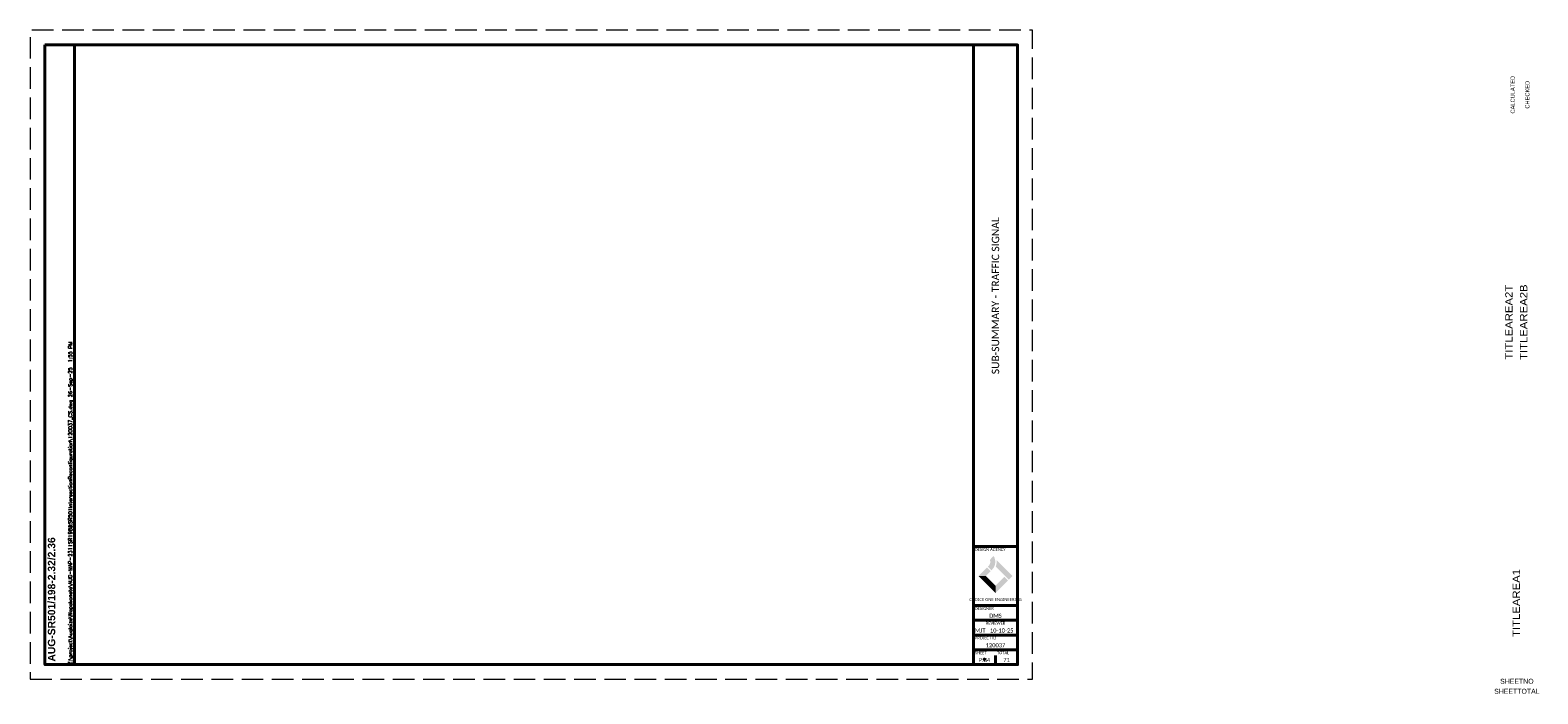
# Paper-space layout 'Layout1' of a CAD drawing. Header units: feet. Extents: x -1.5 to 49.6, y -1.1 to 21.4.
import ezdxf
from ezdxf.enums import TextEntityAlignment as Align

# ---------------------------------------------------------------- set-up
doc = ezdxf.new("R2010")
doc.units = ezdxf.units.FT
doc.header["$MEASUREMENT"] = 0
doc.linetypes.add('DGN Style 3', pattern=[1.025364, 0.732403, -0.292961])
doc.linetypes.add('OhDOT_USTN3', pattern=[0.22, 0.165, -0.055])
doc.layers.add('SH_Border', color=7, linetype='Continuous')
doc.layers.add('SH_Data', color=7, linetype='Continuous')
doc.layers.add('SH_Cut_Line', color=7, linetype='OhDOT_USTN3', lineweight=0, plot=False)
doc.layers.add('SH_Data (Construction)', color=7, linetype='Continuous', lineweight=0)
doc.layers.add('ST_Text', color=7, linetype='Continuous', lineweight=13)
doc.styles.add('DwgStamp', font='romans.shx')
doc.styles.add('Font 70-Main Title', font='txt', dxfattribs={"width": 1.15, "height": 0.25})
doc.styles.add('ONE1', font='trebuc.ttf')
doc.styles.add('Straight-Normal', font='font30.shx', dxfattribs={"height": 0.14})
doc.styles.add('Straight-Sub Title', font='font30.shx', dxfattribs={"height": 0.17})
doc.styles.add('Style-Calibri', font='calibri.ttf')
doc.styles.add('Text - LeftTop 0.1', font='arial.ttf', dxfattribs={"height": 0.1})

psp = doc.layouts.get("Layout1")

# ---------------------------------------------------------------- hatches: boundary and pattern name
at = {"layer": 'SH_Data', "true_color": 0x94d500}
h = psp.add_hatch(color=62, dxfattribs=at)
h.dxf.hatch_style = 1
h.paths.add_polyline_path([(31.081, 3.039), (30.96, 3.159), (30.676, 2.875), (30.917, 2.875)])
h.paths.add_polyline_path([(31.671, 2.723), (31.551, 2.843), (31.25, 2.542), (31.25, 2.301)])
at = {"layer": 'SH_Data', "true_color": 0x82bc00}
h = psp.add_hatch(color=62, dxfattribs=at)
h.dxf.hatch_style = 1
h.set_gradient(color1=(124, 43, 133), color2=(85, 50, 120), rotation=315, tint=1)
h.paths.add_polyline_path([(31.06, 3.425), (31.185, 3.551, -0.353311), (31.137, 3.095), (31.113, 3.071), (30.992, 3.191), (31.017, 3.216, 0.299693)])
h.paths.add_polyline_path([(31.285, 3.414, -0.134467), (31.259, 3.199), (31.583, 2.875), (31.703, 2.755), (31.824, 2.875)])
h = psp.add_hatch(color=62, dxfattribs=at)
h.dxf.hatch_style = 1
h.paths.add_polyline_path([(30.917, 2.875), (30.676, 2.875), (31.25, 2.301), (31.25, 2.542)])

# ---------------------------------------------------------------- linework, layer by layer
at = {"layer": 'SH_Border', "color": 7, "linetype": 'Continuous', "lineweight": 40}
for p, q in [((30.5, -0.125), (30.5, 20.875)), ((30.5, 3.875), (32, 3.875)), ((30.5, 1.875), (32, 1.875)), ((30.5, 1.375), (32, 1.375)), ((30.5, 0.875), (32, 0.875)), ((30.5, 0.375), (32, 0.375)), ((30.5, 0.375), (32, 0.375))]:
    psp.add_line(p, q, dxfattribs=at)
at = {"layer": 'SH_Border', "color": 7, "linetype": 'Continuous', "lineweight": 40, "flags": 128}
for points in [[(-1, 20.875), (0, 20.875), (0, -0.125), (-1, -0.125), (-1, 20.875)], [(0, 20.875), (32, 20.875), (32, -0.125), (0, -0.125), (0, 20.875)]]:
    psp.add_lwpolyline(points, close=True, dxfattribs=at)
at = {"layer": 'SH_Cut_Line', "color": 7, "linetype": 'DGN Style 3', "lineweight": 0, "flags": 128}
psp.add_lwpolyline([(-1.5, -0.625), (32.5, -0.625), (32.5, 21.375), (-1.5, 21.375), (-1.5, -0.625)], close=True, dxfattribs=at)
at = {"layer": 'SH_Data', "color": 7, "lineweight": 40}
psp.add_line((31.25, -0.125), (31.25, 0.175), dxfattribs=at)
at = {"layer": 'SH_Data (Construction)', "color": 7, "lineweight": 40}
psp.add_point((30.875, 0.05), dxfattribs=at)

# ---------------------------------------------------------------- texts
at = {"layer": 'SH_Border', "color": 7, "linetype": 'Continuous', "style": 'DwgStamp'}
psp.add_text('Z:\\project\\Auglaize\\Wapakoneta\\AUG-WAP-2311SR198&SR501IntersectionReconfiguration\\120037_CS.dwg 26-Sep-25  1:55 PM', height=0.125, rotation=90, dxfattribs=at).set_placement((-0.075, -0.125))
at = {"layer": 'SH_Data', "style": 'ONE1', "width": 0.85}
psp.add_text('CHOICE ONE ENGINEERING', height=0.1, dxfattribs=at).set_placement((31.25, 2.027), align=Align.CENTER)
at = {"layer": 'SH_Data', "insert": (-0.9, -0.025), "char_height": 0.25, "attachment_point": 1, "rotation": 90, "style": 'Style-Calibri'}
psp.add_mtext('{\\fArial|b1|i0|c0|p34;\\W1;AUG-SR501/198-2.32/2.36}', dxfattribs=at)
at = {"layer": 'SH_Data', "linetype": 'Continuous', "char_height": 0.1, "line_spacing_factor": 0.6, "style": 'Text - LeftTop 0.1'}
for s, insert, attachment_point in [('\\fCalibri|b0|i0|c00|p39;DESIGN AGENCY', (30.55, 3.825), 1), ('\\fCalibri|b0|i0|c00|p39;DESIGNER', (30.55, 1.825), 1), ('\\fCalibri|b0|i0|c00|p39;REVIEWER', (31.25, 1.325), 2), ('\\fCalibri|b0|i0|c00|p39;PROJECT ID', (30.55, 0.825), 1), ('\\fCalibri|b0|i0|c00|p39;SHEET', (30.55, 0.325), 1), ('\\fCalibri|b0|i0|c00|p39;TOTAL', (31.3, 0.325), 1)]:
    psp.add_mtext(s, dxfattribs=dict(at, insert=insert, attachment_point=attachment_point))
at = {"layer": 'SH_Data', "char_height": 0.14, "attachment_point": 5, "style": 'Style-Calibri'}
for s, insert in [('DMS', (31.25, 1.527)), ('MJT', (30.728, 1.027)), ('10-10-25', (31.46, 1.027))]:
    psp.add_mtext(s, dxfattribs=dict(at, insert=insert))
at = {"layer": 'SH_Data', "style": 'Straight-Normal'}
for tag, text, p in [('CALCULATED', 'CALCULATED', (48.907, 19.188)), ('CHECKED', 'CHECKED', (49.407, 19.188))]:
    psp.add_attdef(tag, text=text, height=0.14, rotation=90, dxfattribs=at).set_placement(p, align=Align.BOTTOM_CENTER)
at = {"layer": 'SH_Data', "style": 'Font 70-Main Title', "width": 1.15, "flags": 8}
for tag, text, p in [('TITLEAREA2T', '120037_CS - 002', (48.668, 11.476)), ('TITLEAREA2B', 'TITLE BLOCK TITLE LINE 2', (49.168, 11.476))]:
    psp.add_attdef(tag, text=text, height=0.25, rotation=90, dxfattribs=at).set_placement(p, align=Align.MIDDLE_CENTER)
at = {"layer": 'SH_Data', "style": 'Font 70-Main Title', "width": 1.15}
psp.add_attdef('TITLEAREA1', text='AUGWAP2311', height=0.25, rotation=90, dxfattribs=at).set_placement((48.918, 1.96), align=Align.MIDDLE_CENTER)
at = {"layer": 'SH_Data', "style": 'Straight-Sub Title'}
for tag, text, p in [('SHEETTOTAL', '125', (48.938, -1.168)), ('SHEETNO', '34', (48.938, -0.829))]:
    psp.add_attdef(tag, text=text, height=0.17, dxfattribs=at).set_placement(p, align=Align.BOTTOM_CENTER)
at = {"layer": 'ST_Text', "color": 7, "linetype": 'Continuous', "lineweight": 0, "insert": (31.25, 12.375), "char_height": 0.25, "width": 6.58591, "attachment_point": 5, "rotation": 90, "line_spacing_factor": 0.6, "style": 'Style-Calibri'}
psp.add_mtext('SUB-SUMMARY - TRAFFIC SIGNAL', dxfattribs=at)
at = {"layer": 'ST_Text', "color": 7, "linetype": 'Continuous', "lineweight": 0, "char_height": 0.14, "attachment_point": 5, "line_spacing_factor": 0.6, "style": 'Style-Calibri'}
for s, insert in [('120037', (31.25, 0.527)), ('P.34', (30.875, 0.027)), ('71', (31.625, 0.027))]:
    psp.add_mtext(s, dxfattribs=dict(at, insert=insert))

doc.saveas('drawing.dxf')
